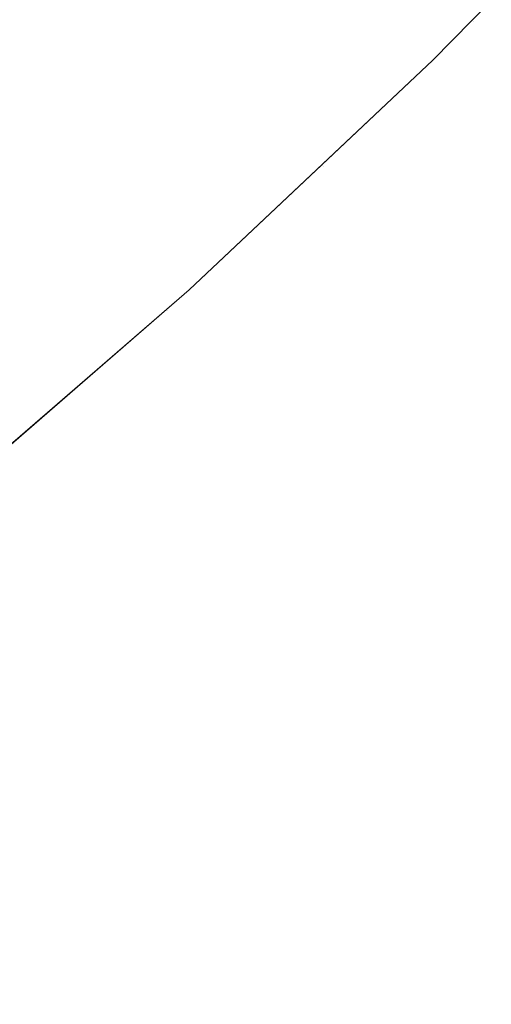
# Model space of a CAD drawing. Header units: centimetres. Extents: x -35.1 to 36.2, y 4.2 to 6.
# Tile 238 of 256: x 12.1968 to 12.2097, y 4.553 to 4.5801. Entities that reach past the tile are written whole.
import ezdxf

# ---------------------------------------------------------------- set-up
doc = ezdxf.new("R2010")
doc.units = ezdxf.units.CM
doc.header["$LTSCALE"] = 2.54
doc.layers.add('Lucido design-1', color=7, linetype='Continuous')

# ---------------------------------------------------------------- blocks, each defined once
blk = doc.blocks.new('Gruppo-4-1')
at = {"color": 7, "linetype": 'Continuous', "lineweight": 9}
blk.add_3dface([(-34.958478, 5.900089, -2312.32217), (-34.958478, 4.300089, -2312.32217), (36.07398, 4.300089, -2312.32217), (36.07398, 5.900089, -2312.32217)], dxfattribs=at)
for points, invisible_edges in [([(36.07398, 5.900089, -2313.12217), (36.07398, 4.300089, -2313.12217), (12.184224, 4.435459, -2313.12217), (12.201998, 4.442995, -2313.12217)], 10), ([(36.07398, 5.900089, -2313.12217), (12.201998, 4.442995, -2313.12217), (12.218861, 4.451009, -2313.12217)], 9), ([(12.213109, 4.584115, -2312.81995), (12.214352, 4.585387, -2312.82217), (12.209196, 4.580107, -2312.82217), (12.209188, 4.580103, -2312.81995)], 13), ([(12.209228, 4.580081, -2313.023745), (12.209196, 4.580107, -2313.02217), (12.214352, 4.585387, -2313.02217), (12.21315, 4.584093, -2313.023745)], 13), ([(12.209196, 4.580107, -2312.82217), (12.214352, 4.585387, -2312.82217), (12.214352, 4.585387, -2313.02217), (12.209196, 4.580107, -2313.02217)], 10), ([(12.197739, 4.580455, -2312.78536), (12.201701, 4.584301, -2312.78536), (12.202645, 4.583772, -2312.787674), (12.198666, 4.579908, -2312.787674)], 15), ([(12.209188, 4.580103, -2312.81995), (12.209108, 4.580148, -2312.817712), (12.213028, 4.584158, -2312.817712), (12.213109, 4.584115, -2312.81995)], 15), ([(12.21315, 4.584093, -2313.023745), (12.213191, 4.584071, -2313.025344), (12.209268, 4.580058, -2313.025344), (12.209228, 4.580081, -2313.023745)], 15), ([(12.209338, 4.58002, -2313.026967), (12.209268, 4.580058, -2313.025344), (12.213191, 4.584071, -2313.025344), (12.213261, 4.584033, -2313.026967)], 15), ([(12.213261, 4.584033, -2313.026967), (12.213363, 4.58398, -2313.028615), (12.209437, 4.579964, -2313.028615), (12.209338, 4.58002, -2313.026967)], 15), ([(12.198666, 4.579908, -2312.787674), (12.202645, 4.583772, -2312.787674), (12.203524, 4.583279, -2312.789995), (12.199528, 4.579399, -2312.789995)], 15), ([(12.209568, 4.579891, -2313.030287), (12.209437, 4.579964, -2313.028615), (12.213363, 4.58398, -2313.028615), (12.213496, 4.583909, -2313.030287)], 15), ([(12.213496, 4.583909, -2313.030287), (12.213662, 4.58382, -2313.031982), (12.209731, 4.579799, -2313.031982), (12.209568, 4.579891, -2313.030287)], 15), ([(12.199528, 4.579399, -2312.789995), (12.203524, 4.583279, -2312.789995), (12.204336, 4.582824, -2312.792323), (12.200325, 4.578928, -2312.792323)], 15), ([(12.200325, 4.578928, -2312.792323), (12.204336, 4.582824, -2312.792323), (12.205083, 4.582405, -2312.794654), (12.201057, 4.578495, -2312.794654)], 15), ([(12.201057, 4.578495, -2312.794654), (12.205083, 4.582405, -2312.794654), (12.205766, 4.582022, -2312.796987), (12.201726, 4.5781, -2312.796987)], 15), ([(12.201726, 4.5781, -2312.796987), (12.205766, 4.582022, -2312.796987), (12.206383, 4.581676, -2312.799319), (12.202332, 4.577742, -2312.799319)], 15), ([(12.202332, 4.577742, -2312.799319), (12.206383, 4.581676, -2312.799319), (12.206937, 4.581366, -2312.801649), (12.202875, 4.577421, -2312.801649)], 15), ([(12.202875, 4.577421, -2312.801649), (12.206937, 4.581366, -2312.801649), (12.207428, 4.58109, -2312.803974), (12.203357, 4.577137, -2312.803974)], 15), ([(12.203357, 4.577137, -2312.803974), (12.207428, 4.58109, -2312.803974), (12.207857, 4.58085, -2312.806291), (12.203777, 4.576889, -2312.806291)], 15), ([(12.197739, 4.580455, -2312.78536), (12.193599, 4.576638, -2312.78536), (12.192627, 4.577242, -2312.783058), (12.196748, 4.58104, -2312.783058)], 15), ([(12.203777, 4.576889, -2312.806291), (12.207857, 4.58085, -2312.806291), (12.208225, 4.580644, -2312.8086), (12.204138, 4.576676, -2312.8086)], 15), ([(12.204138, 4.576676, -2312.8086), (12.208225, 4.580644, -2312.8086), (12.208533, 4.580471, -2312.810899), (12.20444, 4.576497, -2312.810899)], 15), ([(12.198666, 4.579908, -2312.787674), (12.194506, 4.576073, -2312.787674), (12.193599, 4.576638, -2312.78536), (12.197739, 4.580455, -2312.78536)], 15), ([(12.20444, 4.576497, -2312.810899), (12.208533, 4.580471, -2312.810899), (12.208782, 4.580331, -2312.813185), (12.204684, 4.576353, -2312.813185)], 15), ([(12.204684, 4.576353, -2312.813185), (12.208782, 4.580331, -2312.813185), (12.208973, 4.580224, -2312.815456), (12.204872, 4.576242, -2312.815456)], 15), ([(12.204872, 4.576242, -2312.815456), (12.208973, 4.580224, -2312.815456), (12.209108, 4.580148, -2312.817712), (12.205005, 4.576164, -2312.817712)], 15), ([(12.205005, 4.576164, -2312.817712), (12.209108, 4.580148, -2312.817712), (12.209188, 4.580103, -2312.81995), (12.205083, 4.576117, -2312.81995)], 15), ([(12.208126, 4.579011, -2312.82217), (12.205083, 4.576117, -2312.81995), (12.209188, 4.580103, -2312.81995)], 11), ([(12.208126, 4.579011, -2313.02217), (12.209228, 4.580081, -2313.023745), (12.205122, 4.576094, -2313.023745)], 11), ([(12.209228, 4.580081, -2313.023745), (12.209268, 4.580058, -2313.025344), (12.205162, 4.576071, -2313.025344), (12.205122, 4.576094, -2313.023745)], 15), ([(12.20523, 4.576031, -2313.026967), (12.205162, 4.576071, -2313.025344), (12.209268, 4.580058, -2313.025344), (12.209338, 4.58002, -2313.026967)], 15), ([(12.209338, 4.58002, -2313.026967), (12.209437, 4.579964, -2313.028615), (12.205327, 4.575973, -2313.028615), (12.20523, 4.576031, -2313.026967)], 15), ([(12.208126, 4.579011, -2313.02217), (12.209196, 4.580107, -2313.02217), (12.209228, 4.580081, -2313.023745)], 10), ([(12.209196, 4.580107, -2313.02217), (12.208126, 4.579011, -2313.02217), (12.208126, 4.579011, -2312.82217), (12.209196, 4.580107, -2312.82217)], 10), ([(12.209188, 4.580103, -2312.81995), (12.209196, 4.580107, -2312.82217), (12.208126, 4.579011, -2312.82217)], 9), ([(12.199528, 4.579399, -2312.789995), (12.19535, 4.575548, -2312.789995), (12.194506, 4.576073, -2312.787674), (12.198666, 4.579908, -2312.787674)], 15), ([(12.205455, 4.575898, -2313.030287), (12.205327, 4.575973, -2313.028615), (12.209437, 4.579964, -2313.028615), (12.209568, 4.579891, -2313.030287)], 15), ([(12.209568, 4.579891, -2313.030287), (12.209731, 4.579799, -2313.031982), (12.205616, 4.575803, -2313.031982), (12.205455, 4.575898, -2313.030287)], 15), ([(12.205809, 4.575689, -2313.033702), (12.205616, 4.575803, -2313.031982), (12.209731, 4.579799, -2313.031982), (12.209928, 4.579688, -2313.033702)], 15), ([(12.209928, 4.579688, -2313.033702), (12.210162, 4.579558, -2313.035444), (12.206038, 4.575554, -2313.035444), (12.205809, 4.575689, -2313.033702)], 15), ([(12.206303, 4.575397, -2313.03721), (12.206038, 4.575554, -2313.035444), (12.210162, 4.579558, -2313.035444), (12.210432, 4.579406, -2313.03721)], 15), ([(12.200325, 4.578928, -2312.792323), (12.196131, 4.575062, -2312.792323), (12.19535, 4.575548, -2312.789995), (12.199528, 4.579399, -2312.789995)], 15), ([(12.210432, 4.579406, -2313.03721), (12.210741, 4.579233, -2313.038998), (12.206606, 4.575218, -2313.038998), (12.206303, 4.575397, -2313.03721)], 15), ([(12.206948, 4.575016, -2313.040809), (12.206606, 4.575218, -2313.038998), (12.210741, 4.579233, -2313.038998), (12.21109, 4.579037, -2313.040809)], 15), ([(12.201057, 4.578495, -2312.794654), (12.196849, 4.574616, -2312.794654), (12.196131, 4.575062, -2312.792323), (12.200325, 4.578928, -2312.792323)], 15), ([(12.205077, 4.576136, -2313.02217), (12.201432, 4.5727, -2313.02217), (12.201432, 4.5727, -2312.82217), (12.208126, 4.579011, -2312.82217)], 10), ([(12.205083, 4.576117, -2312.81995), (12.208126, 4.579011, -2312.82217), (12.201432, 4.5727, -2312.82217)], 9), ([(12.205122, 4.576094, -2313.023745), (12.205077, 4.576136, -2313.02217), (12.208126, 4.579011, -2313.02217)], 9), ([(12.208126, 4.579011, -2312.82217), (12.208126, 4.579011, -2313.02217), (12.205077, 4.576136, -2313.02217)], 9), ([(12.21109, 4.579037, -2313.040809), (12.211481, 4.578818, -2313.042641), (12.207332, 4.574789, -2313.042641), (12.206948, 4.575016, -2313.040809)], 15), ([(12.207332, 4.574789, -2313.042641), (12.211481, 4.578818, -2313.042641), (12.211915, 4.578575, -2313.044493), (12.207758, 4.574538, -2313.044493)], 15), ([(12.201726, 4.5781, -2312.796987), (12.197504, 4.574208, -2312.796987), (12.196849, 4.574616, -2312.794654), (12.201057, 4.578495, -2312.794654)], 15), ([(12.207758, 4.574538, -2313.044493), (12.211915, 4.578575, -2313.044493), (12.212394, 4.578306, -2313.046366), (12.208228, 4.57426, -2313.046366)], 15), ([(12.202332, 4.577742, -2312.799319), (12.198097, 4.573839, -2312.799319), (12.197504, 4.574208, -2312.796987), (12.201726, 4.5781, -2312.796987)], 15), ([(12.208228, 4.57426, -2313.046366), (12.212394, 4.578306, -2313.046366), (12.212921, 4.578011, -2313.048259), (12.208744, 4.573955, -2313.048259)], 15), ([(12.208744, 4.573955, -2313.048259), (12.212921, 4.578011, -2313.048259), (12.213495, 4.577689, -2313.05017), (12.209308, 4.573622, -2313.05017)], 15), ([(12.202875, 4.577421, -2312.801649), (12.198629, 4.573508, -2312.801649), (12.198097, 4.573839, -2312.799319), (12.202332, 4.577742, -2312.799319)], 15), ([(12.209308, 4.573622, -2313.05017), (12.213495, 4.577689, -2313.05017), (12.21412, 4.577338, -2313.052099), (12.20992, 4.573261, -2313.052099)], 15), ([(12.203357, 4.577137, -2312.803974), (12.199101, 4.573214, -2312.803974), (12.198629, 4.573508, -2312.801649), (12.202875, 4.577421, -2312.801649)], 15), ([(12.203777, 4.576889, -2312.806291), (12.199513, 4.572958, -2312.806291), (12.199101, 4.573214, -2312.803974), (12.203357, 4.577137, -2312.803974)], 15), ([(12.204138, 4.576676, -2312.8086), (12.199867, 4.572738, -2312.8086), (12.199513, 4.572958, -2312.806291), (12.203777, 4.576889, -2312.806291)], 15), ([(12.20444, 4.576497, -2312.810899), (12.200162, 4.572554, -2312.810899), (12.199867, 4.572738, -2312.8086), (12.204138, 4.576676, -2312.8086)], 15), ([(12.204684, 4.576353, -2312.813185), (12.200402, 4.572405, -2312.813185), (12.200162, 4.572554, -2312.810899), (12.20444, 4.576497, -2312.810899)], 15), ([(12.204872, 4.576242, -2312.815456), (12.200586, 4.572291, -2312.815456), (12.200402, 4.572405, -2312.813185), (12.204684, 4.576353, -2312.813185)], 15), ([(12.205005, 4.576164, -2312.817712), (12.200715, 4.57221, -2312.817712), (12.200586, 4.572291, -2312.815456), (12.204872, 4.576242, -2312.815456)], 15), ([(12.205083, 4.576117, -2312.81995), (12.200792, 4.572162, -2312.81995), (12.200715, 4.57221, -2312.817712), (12.205005, 4.576164, -2312.817712)], 15), ([(12.201432, 4.5727, -2312.82217), (12.200792, 4.572162, -2312.81995), (12.205083, 4.576117, -2312.81995)], 11), ([(12.205122, 4.576094, -2313.023745), (12.20083, 4.572138, -2313.023745), (12.201432, 4.5727, -2313.02217)], 11), ([(12.205122, 4.576094, -2313.023745), (12.205162, 4.576071, -2313.025344), (12.200869, 4.572114, -2313.025344), (12.20083, 4.572138, -2313.023745)], 15), ([(12.200936, 4.572073, -2313.026967), (12.200869, 4.572114, -2313.025344), (12.205162, 4.576071, -2313.025344), (12.20523, 4.576031, -2313.026967)], 15), ([(12.20523, 4.576031, -2313.026967), (12.205327, 4.575973, -2313.028615), (12.201031, 4.572013, -2313.028615), (12.200936, 4.572073, -2313.026967)], 15), ([(12.201157, 4.571935, -2313.030287), (12.201031, 4.572013, -2313.028615), (12.205327, 4.575973, -2313.028615), (12.205455, 4.575898, -2313.030287)], 15), ([(12.201432, 4.5727, -2313.02217), (12.205077, 4.576136, -2313.02217), (12.205122, 4.576094, -2313.023745)], 10), ([(12.205455, 4.575898, -2313.030287), (12.205616, 4.575803, -2313.031982), (12.201314, 4.571838, -2313.031982), (12.201157, 4.571935, -2313.030287)], 15), ([(12.201504, 4.57172, -2313.033702), (12.201314, 4.571838, -2313.031982), (12.205616, 4.575803, -2313.031982), (12.205809, 4.575689, -2313.033702)], 15), ([(12.205809, 4.575689, -2313.033702), (12.206038, 4.575554, -2313.035444), (12.201728, 4.57158, -2313.035444), (12.201504, 4.57172, -2313.033702)], 15), ([(12.201987, 4.571419, -2313.03721), (12.201728, 4.57158, -2313.035444), (12.206038, 4.575554, -2313.035444), (12.206303, 4.575397, -2313.03721)], 15), ([(12.206303, 4.575397, -2313.03721), (12.206606, 4.575218, -2313.038998), (12.202284, 4.571234, -2313.038998), (12.201987, 4.571419, -2313.03721)], 15), ([(12.202619, 4.571025, -2313.040809), (12.202284, 4.571234, -2313.038998), (12.206606, 4.575218, -2313.038998), (12.206948, 4.575016, -2313.040809)], 15), ([(12.191754, 4.571232, -2312.792323), (12.196131, 4.575062, -2312.792323), (12.196849, 4.574616, -2312.794654), (12.192456, 4.570772, -2312.794654)], 15), ([(12.206948, 4.575016, -2313.040809), (12.207332, 4.574789, -2313.042641), (12.202995, 4.570792, -2313.042641), (12.202619, 4.571025, -2313.040809)], 15), ([(12.192456, 4.570772, -2312.794654), (12.196849, 4.574616, -2312.794654), (12.197504, 4.574208, -2312.796987), (12.193097, 4.570352, -2312.796987)], 15), ([(12.207758, 4.574538, -2313.044493), (12.203412, 4.570532, -2313.044493), (12.202995, 4.570792, -2313.042641), (12.207332, 4.574789, -2313.042641)], 15), ([(12.208228, 4.57426, -2313.046366), (12.203873, 4.570245, -2313.046366), (12.203412, 4.570532, -2313.044493), (12.207758, 4.574538, -2313.044493)], 15), ([(12.193097, 4.570352, -2312.796987), (12.197504, 4.574208, -2312.796987), (12.198097, 4.573839, -2312.799319), (12.193678, 4.569972, -2312.799319)], 15), ([(12.208744, 4.573955, -2313.048259), (12.204378, 4.569931, -2313.048259), (12.203873, 4.570245, -2313.046366), (12.208228, 4.57426, -2313.046366)], 15), ([(12.193678, 4.569972, -2312.799319), (12.198097, 4.573839, -2312.799319), (12.198629, 4.573508, -2312.801649), (12.194198, 4.56963, -2312.801649)], 15), ([(12.209308, 4.573622, -2313.05017), (12.20493, 4.569587, -2313.05017), (12.204378, 4.569931, -2313.048259), (12.208744, 4.573955, -2313.048259)], 15), ([(12.194198, 4.56963, -2312.801649), (12.198629, 4.573508, -2312.801649), (12.199101, 4.573214, -2312.803974), (12.194659, 4.569328, -2312.803974)], 15), ([(12.20992, 4.573261, -2313.052099), (12.20553, 4.569214, -2313.052099), (12.20493, 4.569587, -2313.05017), (12.209308, 4.573622, -2313.05017)], 15), ([(12.194659, 4.569328, -2312.803974), (12.199101, 4.573214, -2312.803974), (12.199513, 4.572958, -2312.806291), (12.195063, 4.569064, -2312.806291)], 15), ([(12.210584, 4.572869, -2313.054044), (12.20618, 4.56881, -2313.054044), (12.20553, 4.569214, -2313.052099), (12.20992, 4.573261, -2313.052099)], 15), ([(12.195063, 4.569064, -2312.806291), (12.199513, 4.572958, -2312.806291), (12.199867, 4.572738, -2312.8086), (12.195408, 4.568837, -2312.8086)], 15), ([(12.201432, 4.5727, -2313.02217), (12.196312, 4.568258, -2313.02217), (12.194236, 4.566456, -2312.82217), (12.200807, 4.572158, -2312.82217)], 10), ([(12.195408, 4.568837, -2312.8086), (12.199867, 4.572738, -2312.8086), (12.200162, 4.572554, -2312.810899), (12.195698, 4.568647, -2312.810899)], 15), ([(12.196312, 4.568258, -2313.02217), (12.201432, 4.5727, -2313.02217), (12.20083, 4.572138, -2313.023745)], 10), ([(12.201432, 4.5727, -2312.82217), (12.200807, 4.572158, -2312.82217), (12.200792, 4.572162, -2312.81995)], 10), ([(12.200807, 4.572158, -2312.82217), (12.201432, 4.5727, -2312.82217), (12.201432, 4.5727, -2313.02217)], 10), ([(12.2113, 4.572446, -2313.056004), (12.206882, 4.568373, -2313.056004), (12.20618, 4.56881, -2313.054044), (12.210584, 4.572869, -2313.054044)], 15), ([(12.195698, 4.568647, -2312.810899), (12.200162, 4.572554, -2312.810899), (12.200402, 4.572405, -2312.813185), (12.195932, 4.568494, -2312.813185)], 15), ([(12.195932, 4.568494, -2312.813185), (12.200402, 4.572405, -2312.813185), (12.200586, 4.572291, -2312.815456), (12.196112, 4.568376, -2312.815456)], 15), ([(12.212069, 4.571991, -2313.057979), (12.207636, 4.567904, -2313.057979), (12.206882, 4.568373, -2313.056004), (12.2113, 4.572446, -2313.056004)], 15), ([(12.200807, 4.572158, -2312.82217), (12.194236, 4.566456, -2312.82217), (12.196314, 4.568243, -2312.81995)], 10), ([(12.196112, 4.568376, -2312.815456), (12.200586, 4.572291, -2312.815456), (12.200715, 4.57221, -2312.817712), (12.196239, 4.568293, -2312.817712)], 15), ([(12.196239, 4.568293, -2312.817712), (12.200715, 4.57221, -2312.817712), (12.200792, 4.572162, -2312.81995), (12.196314, 4.568243, -2312.81995)], 15), ([(12.20083, 4.572138, -2313.023745), (12.196351, 4.568219, -2313.023745), (12.196312, 4.568258, -2313.02217)], 11), ([(12.196314, 4.568243, -2312.81995), (12.200792, 4.572162, -2312.81995), (12.200807, 4.572158, -2312.82217)], 11), ([(12.20083, 4.572138, -2313.023745), (12.200869, 4.572114, -2313.025344), (12.196389, 4.568194, -2313.025344), (12.196351, 4.568219, -2313.023745)], 15), ([(12.196454, 4.568151, -2313.026967), (12.196389, 4.568194, -2313.025344), (12.200869, 4.572114, -2313.025344), (12.200936, 4.572073, -2313.026967)], 15), ([(12.200936, 4.572073, -2313.026967), (12.201031, 4.572013, -2313.028615), (12.196548, 4.56809, -2313.028615), (12.196454, 4.568151, -2313.026967)], 15), ([(12.19667, 4.56801, -2313.030287), (12.196548, 4.56809, -2313.028615), (12.201031, 4.572013, -2313.028615), (12.201157, 4.571935, -2313.030287)], 15), ([(12.201157, 4.571935, -2313.030287), (12.201314, 4.571838, -2313.031982), (12.196824, 4.567909, -2313.031982), (12.19667, 4.56801, -2313.030287)], 15), ([(12.212895, 4.571503, -2313.059966), (12.208445, 4.567401, -2313.059966), (12.207636, 4.567904, -2313.057979), (12.212069, 4.571991, -2313.057979)], 15), ([(12.19701, 4.567787, -2313.033702), (12.196824, 4.567909, -2313.031982), (12.201314, 4.571838, -2313.031982), (12.201504, 4.57172, -2313.033702)], 15), ([(12.201504, 4.57172, -2313.033702), (12.201728, 4.57158, -2313.035444), (12.197229, 4.567644, -2313.035444), (12.19701, 4.567787, -2313.033702)], 15), ([(12.197483, 4.567477, -2313.03721), (12.197229, 4.567644, -2313.035444), (12.201728, 4.57158, -2313.035444), (12.201987, 4.571419, -2313.03721)], 15), ([(12.201987, 4.571419, -2313.03721), (12.202284, 4.571234, -2313.038998), (12.197773, 4.567287, -2313.038998), (12.197483, 4.567477, -2313.03721)], 15), ([(12.213778, 4.570982, -2313.061965), (12.20931, 4.566863, -2313.061965), (12.208445, 4.567401, -2313.059966), (12.212895, 4.571503, -2313.059966)], 15), ([(12.198101, 4.567072, -2313.040809), (12.197773, 4.567287, -2313.038998), (12.202284, 4.571234, -2313.038998), (12.202619, 4.571025, -2313.040809)], 15), ([(12.202619, 4.571025, -2313.040809), (12.202995, 4.570792, -2313.042641), (12.198469, 4.566831, -2313.042641), (12.198101, 4.567072, -2313.040809)], 15), ([(12.198469, 4.566831, -2313.042641), (12.202995, 4.570792, -2313.042641), (12.203412, 4.570532, -2313.044493), (12.198877, 4.566563, -2313.044493)], 15), ([(12.214721, 4.570425, -2313.063974), (12.210233, 4.566288, -2313.063974), (12.20931, 4.566863, -2313.061965), (12.213778, 4.570982, -2313.061965)], 15), ([(12.198877, 4.566563, -2313.044493), (12.203412, 4.570532, -2313.044493), (12.203873, 4.570245, -2313.046366), (12.199327, 4.566268, -2313.046366)], 15), ([(12.199327, 4.566268, -2313.046366), (12.203873, 4.570245, -2313.046366), (12.204378, 4.569931, -2313.048259), (12.199822, 4.565944, -2313.048259)], 15), ([(12.199822, 4.565944, -2313.048259), (12.204378, 4.569931, -2313.048259), (12.20493, 4.569587, -2313.05017), (12.200362, 4.56559, -2313.05017)], 15), ([(12.200362, 4.56559, -2313.05017), (12.20493, 4.569587, -2313.05017), (12.20553, 4.569214, -2313.052099), (12.200949, 4.565205, -2313.052099)], 15), ([(12.200949, 4.565205, -2313.052099), (12.20553, 4.569214, -2313.052099), (12.20618, 4.56881, -2313.054044), (12.201585, 4.564788, -2313.054044)], 15), ([(12.201585, 4.564788, -2313.054044), (12.20618, 4.56881, -2313.054044), (12.206882, 4.568373, -2313.056004), (12.20227, 4.564339, -2313.056004)], 15), ([(12.20227, 4.564339, -2313.056004), (12.206882, 4.568373, -2313.056004), (12.207636, 4.567904, -2313.057979), (12.203008, 4.563855, -2313.057979)], 15), ([(12.19667, 4.56801, -2313.030287), (12.196824, 4.567909, -2313.031982), (12.192145, 4.564023, -2313.031982), (12.191995, 4.564127, -2313.030287)], 15), ([(12.192326, 4.563898, -2313.033702), (12.192145, 4.564023, -2313.031982), (12.196824, 4.567909, -2313.031982), (12.19701, 4.567787, -2313.033702)], 15), ([(12.19701, 4.567787, -2313.033702), (12.197229, 4.567644, -2313.035444), (12.19254, 4.56375, -2313.035444), (12.192326, 4.563898, -2313.033702)], 15), ([(12.203008, 4.563855, -2313.057979), (12.207636, 4.567904, -2313.057979), (12.208445, 4.567401, -2313.059966), (12.2038, 4.563336, -2313.059966)], 15), ([(12.192788, 4.563579, -2313.03721), (12.19254, 4.56375, -2313.035444), (12.197229, 4.567644, -2313.035444), (12.197483, 4.567477, -2313.03721)], 15), ([(12.197483, 4.567477, -2313.03721), (12.197773, 4.567287, -2313.038998), (12.193072, 4.563383, -2313.038998), (12.192788, 4.563579, -2313.03721)], 15), ([(12.193392, 4.563162, -2313.040809), (12.193072, 4.563383, -2313.038998), (12.197773, 4.567287, -2313.038998), (12.198101, 4.567072, -2313.040809)], 15), ([(12.2038, 4.563336, -2313.059966), (12.208445, 4.567401, -2313.059966), (12.20931, 4.566863, -2313.061965), (12.204646, 4.562782, -2313.061965)], 15), ([(12.198101, 4.567072, -2313.040809), (12.198469, 4.566831, -2313.042641), (12.193751, 4.562914, -2313.042641), (12.193392, 4.563162, -2313.040809)], 15), ([(12.198877, 4.566563, -2313.044493), (12.19415, 4.562638, -2313.044493), (12.193751, 4.562914, -2313.042641), (12.198469, 4.566831, -2313.042641)], 15), ([(12.204646, 4.562782, -2313.061965), (12.20931, 4.566863, -2313.061965), (12.210233, 4.566288, -2313.063974), (12.205549, 4.56219, -2313.063974)], 15), ([(12.199327, 4.566268, -2313.046366), (12.19459, 4.562334, -2313.046366), (12.19415, 4.562638, -2313.044493), (12.198877, 4.566563, -2313.044493)], 15), ([(12.199822, 4.565944, -2313.048259), (12.195073, 4.562001, -2313.048259), (12.19459, 4.562334, -2313.046366), (12.199327, 4.566268, -2313.046366)], 15), ([(12.205549, 4.56219, -2313.063974), (12.210233, 4.566288, -2313.063974), (12.211215, 4.565677, -2313.06599), (12.20651, 4.56156, -2313.06599)], 15), ([(12.200362, 4.56559, -2313.05017), (12.195601, 4.561636, -2313.05017), (12.195073, 4.562001, -2313.048259), (12.199822, 4.565944, -2313.048259)], 15), ([(12.20651, 4.56156, -2313.06599), (12.211215, 4.565677, -2313.06599), (12.212258, 4.565028, -2313.068013), (12.20753, 4.560891, -2313.068013)], 15), ([(12.200949, 4.565205, -2313.052099), (12.196174, 4.56124, -2313.052099), (12.195601, 4.561636, -2313.05017), (12.200362, 4.56559, -2313.05017)], 15), ([(12.201585, 4.564788, -2313.054044), (12.196795, 4.560811, -2313.054044), (12.196174, 4.56124, -2313.052099), (12.200949, 4.565205, -2313.052099)], 15), ([(12.20753, 4.560891, -2313.068013), (12.212258, 4.565028, -2313.068013), (12.213364, 4.56434, -2313.07004), (12.208611, 4.560182, -2313.07004)], 15), ([(12.20227, 4.564339, -2313.056004), (12.197465, 4.560348, -2313.056004), (12.196795, 4.560811, -2313.054044), (12.201585, 4.564788, -2313.054044)], 15), ([(12.203008, 4.563855, -2313.057979), (12.198186, 4.55985, -2313.057979), (12.197465, 4.560348, -2313.056004), (12.20227, 4.564339, -2313.056004)], 15), ([(12.208611, 4.560182, -2313.07004), (12.213364, 4.56434, -2313.07004), (12.214533, 4.563613, -2313.072069), (12.209755, 4.559432, -2313.072069)], 15), ([(12.2038, 4.563336, -2313.059966), (12.198959, 4.559316, -2313.059966), (12.198186, 4.55985, -2313.057979), (12.203008, 4.563855, -2313.057979)], 15), ([(12.204646, 4.562782, -2313.061965), (12.199785, 4.558745, -2313.061965), (12.198959, 4.559316, -2313.059966), (12.2038, 4.563336, -2313.059966)], 15), ([(12.205549, 4.56219, -2313.063974), (12.200667, 4.558136, -2313.063974), (12.199785, 4.558745, -2313.061965), (12.204646, 4.562782, -2313.061965)], 15), ([(12.20651, 4.56156, -2313.06599), (12.201606, 4.557488, -2313.06599), (12.200667, 4.558136, -2313.063974), (12.205549, 4.56219, -2313.063974)], 15), ([(12.20753, 4.560891, -2313.068013), (12.202602, 4.556799, -2313.068013), (12.201606, 4.557488, -2313.06599), (12.20651, 4.56156, -2313.06599)], 15), ([(12.191205, 4.557325, -2313.052099), (12.196174, 4.56124, -2313.052099), (12.196795, 4.560811, -2313.054044), (12.19181, 4.556884, -2313.054044)], 15), ([(12.19181, 4.556884, -2313.054044), (12.196795, 4.560811, -2313.054044), (12.197465, 4.560348, -2313.056004), (12.192464, 4.556408, -2313.056004)], 15), ([(12.208611, 4.560182, -2313.07004), (12.203659, 4.556069, -2313.07004), (12.202602, 4.556799, -2313.068013), (12.20753, 4.560891, -2313.068013)], 15), ([(12.192464, 4.556408, -2313.056004), (12.197465, 4.560348, -2313.056004), (12.198186, 4.55985, -2313.057979), (12.193167, 4.555896, -2313.057979)], 15), ([(12.209755, 4.559432, -2313.072069), (12.204776, 4.555298, -2313.072069), (12.203659, 4.556069, -2313.07004), (12.208611, 4.560182, -2313.07004)], 15), ([(12.193167, 4.555896, -2313.057979), (12.198186, 4.55985, -2313.057979), (12.198959, 4.559316, -2313.059966), (12.193921, 4.555347, -2313.059966)], 15), ([(12.210963, 4.558641, -2313.074099), (12.205956, 4.554483, -2313.074099), (12.204776, 4.555298, -2313.072069), (12.209755, 4.559432, -2313.072069)], 15), ([(12.193921, 4.555347, -2313.059966), (12.198959, 4.559316, -2313.059966), (12.199785, 4.558745, -2313.061965), (12.194727, 4.55476, -2313.061965)], 15), ([(12.194727, 4.55476, -2313.061965), (12.199785, 4.558745, -2313.061965), (12.200667, 4.558136, -2313.063974), (12.195587, 4.554134, -2313.063974)], 15), ([(12.212235, 4.557807, -2313.076126), (12.207199, 4.553624, -2313.076126), (12.205956, 4.554483, -2313.074099), (12.210963, 4.558641, -2313.074099)], 15), ([(12.195587, 4.554134, -2313.063974), (12.200667, 4.558136, -2313.063974), (12.201606, 4.557488, -2313.06599), (12.196502, 4.553467, -2313.06599)], 15), ([(12.213574, 4.556929, -2313.078149), (12.208506, 4.552721, -2313.078149), (12.207199, 4.553624, -2313.076126), (12.212235, 4.557807, -2313.076126)], 15), ([(12.196502, 4.553467, -2313.06599), (12.201606, 4.557488, -2313.06599), (12.202602, 4.556799, -2313.068013), (12.197474, 4.552759, -2313.068013)], 15), ([(12.197474, 4.552759, -2313.068013), (12.202602, 4.556799, -2313.068013), (12.203659, 4.556069, -2313.07004), (12.198505, 4.552009, -2313.07004)], 15), ([(12.21498, 4.556007, -2313.080164), (12.20988, 4.551772, -2313.080164), (12.208506, 4.552721, -2313.078149), (12.213574, 4.556929, -2313.078149)], 15), ([(12.198505, 4.552009, -2313.07004), (12.203659, 4.556069, -2313.07004), (12.204776, 4.555298, -2313.072069), (12.199594, 4.551215, -2313.072069)], 15), ([(12.199594, 4.551215, -2313.072069), (12.204776, 4.555298, -2313.072069), (12.205956, 4.554483, -2313.074099), (12.200745, 4.550378, -2313.074099)], 15), ([(12.200745, 4.550378, -2313.074099), (12.205956, 4.554483, -2313.074099), (12.207199, 4.553624, -2313.076126), (12.201957, 4.549495, -2313.076126)], 15), ([(12.197474, 4.552759, -2313.068013), (12.192146, 4.548778, -2313.068013), (12.191199, 4.549505, -2313.06599), (12.196502, 4.553467, -2313.06599)], 15), ([(12.201957, 4.549495, -2313.076126), (12.207199, 4.553624, -2313.076126), (12.208506, 4.552721, -2313.078149), (12.203232, 4.548566, -2313.078149)], 15)]:
    blk.add_3dface(points, dxfattribs=dict(at, invisible_edges=invisible_edges))

msp = doc.modelspace()

# ---------------------------------------------------------------- block references
at = {"layer": 'Lucido design-1', "color": 7}
msp.add_blockref('Gruppo-4-1', (0, 0), dxfattribs=at)

doc.saveas('drawing.dxf')
